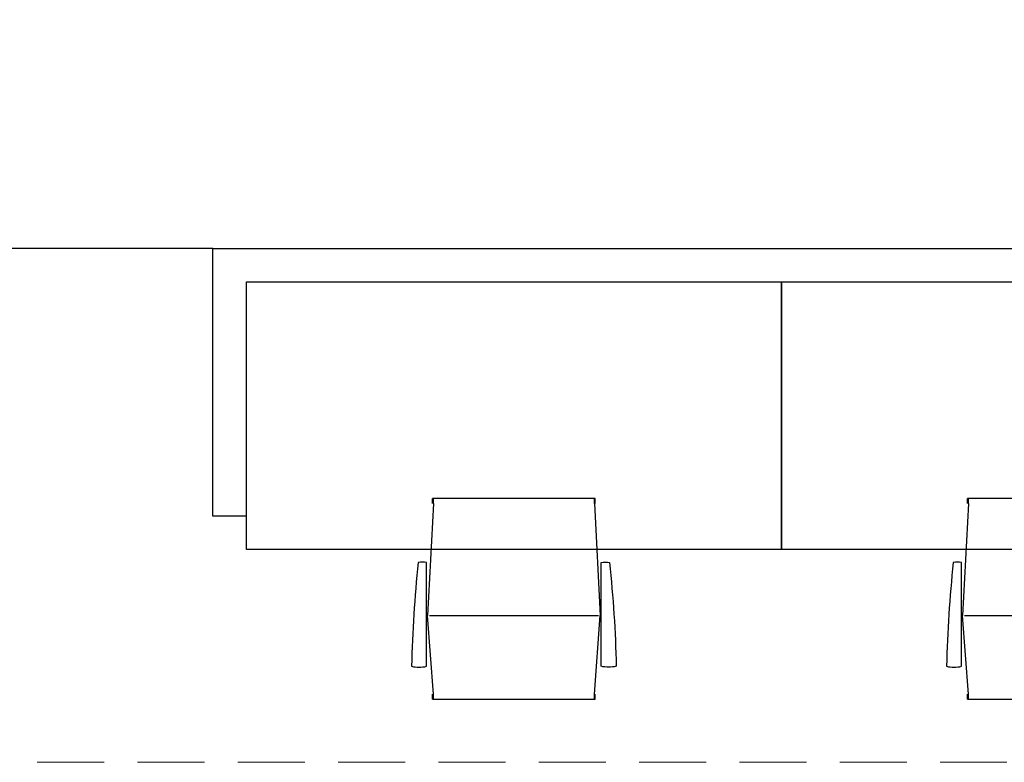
# Model space of a CAD drawing. Header units: millimetres. Extents: x 111285 to 237437, y -9513 to 52045.
# Tile 88 of 117: x 141904 to 144849, y 2547 to 4767. Entities that reach past the tile are written whole.
import ezdxf

# ---------------------------------------------------------------- set-up
doc = ezdxf.new("R2010")
doc.units = ezdxf.units.MM
doc.header["$LTSCALE"] = 100
doc.linetypes.add('DASHED', pattern=[0.75, 0.5, -0.25])
doc.layers.get('0').update_dxf_attribs({"color": 252})
for name, color, linetype in [('_79--VASTE-INRICHTING', 1, 'Continuous'), ('_82--LOSSE-INRICHTING', 1, 'Continuous'), ('_89--LOSSE-INRICHTING', 1, 'Continuous')]:
    doc.layers.add(name, color=color, linetype=linetype)

# ---------------------------------------------------------------- blocks, each defined once
blk = doc.blocks.new('onderlegger beganegrond')
at = {"linetype": 'DASHED', "lineweight": 0, "ltscale": 4}
blk.add_lwpolyline([(7405, 12638), (7405.1, 10637.9), (7405, 10560), (7405, 2547), (7405, 2547), (7405, 2547), (32780, 2547), (32780, 12638)], close=True, dxfattribs=at)
blk = doc.blocks.new('bureaustoel')
at = {"layer": '_89--LOSSE-INRICHTING'}
for p, q in [((0, 585), (0, 600)), ((0, 600), (486.9, 600)), ((2.5, 585), (2.5, 600)), ((484.4, 585), (484.4, 600)), ((486.9, 585), (486.9, 600)), ((2.5, 585), (-14.9, 250)), ((484.4, 585), (501.9, 250)), ((2.5, 15), (-14.9, 250)), ((496.2, 250), (-9.2, 250)), ((484.4, 15), (501.9, 250)), ((0, 0), (0, 15)), ((486.9, 0), (0, 0)), ((2.5, 0), (2.5, 15)), ((484.4, 0), (484.4, 15)), ((486.9, 0), (486.9, 15))]:
    blk.add_line(p, q, dxfattribs=at)
for points in [[(-17.4, 98.6), (-17.4, 408.6, 0.108124), (-42.2, 408.6, 0.022407), (-62.3, 98.3, 0.119571), (-17.4, 98.3, 0.119571)], [(504.6, 98.6), (504.6, 408.6, -0.108124), (529.4, 408.6, -0.022407), (549.5, 98.3, -0.119571), (504.6, 98.3, -0.119571)]]:
    blk.add_lwpolyline(points, format="xyb", dxfattribs=at)

msp = doc.modelspace()

# ---------------------------------------------------------------- linework, layer by layer
at = {"layer": '_79--VASTE-INRICHTING'}
msp.add_line((142482.4, 4083), (141282.4, 4083), dxfattribs=at)
for points in [[(142582.4, 3283), (142482.4, 3283), (142482.4, 4083), (149082.4, 4083), (149082.4, 3283), (148982.4, 3283)], [(142582.4, 3283), (142582.4, 3983), (148982.4, 3983), (148982.4, 3283)]]:
    msp.add_lwpolyline(points, dxfattribs=at)
at = {"layer": '_82--LOSSE-INRICHTING'}
for points in [[(144182.4, 3183), (142582.4, 3183), (142582.4, 3983), (144182.4, 3983)], [(145782.4, 3183), (144182.4, 3183), (144182.4, 3983), (145782.4, 3983)]]:
    msp.add_lwpolyline(points, close=True, dxfattribs=at)

# ---------------------------------------------------------------- block references
msp.add_blockref('onderlegger beganegrond', (126152, 0))
at = {"layer": '_82--LOSSE-INRICHTING', "xscale": -1}
for p in [(143625.9, 2735.7), (145225.9, 2735.7)]:
    msp.add_blockref('bureaustoel', p, dxfattribs=at)

doc.saveas('drawing.dxf')
